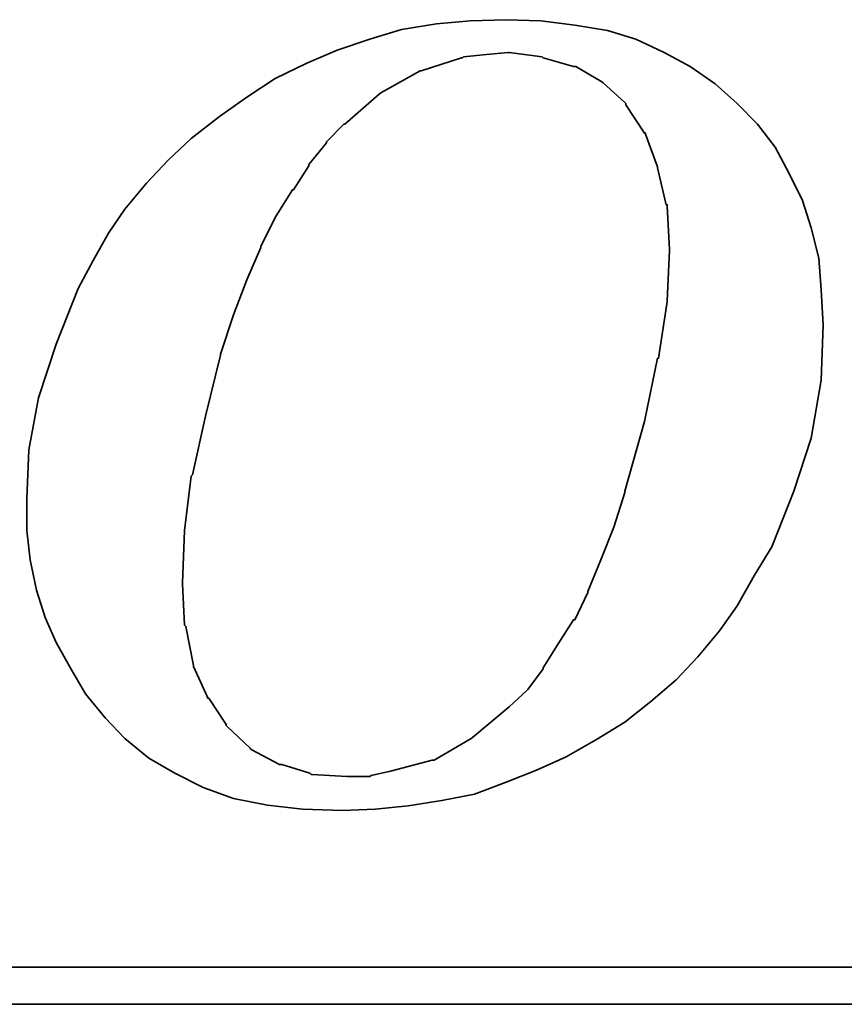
# Model space of a CAD drawing. Extents: x -276 to -48, y 63 to 198.
# Tile 42 of 48: x -98.08 to -96.29, y 124.05 to 126.18. Entities that reach past the tile are written whole.
import ezdxf

# ---------------------------------------------------------------- set-up
doc = ezdxf.new("R2010")
doc.units = 0
doc.header["$LTSCALE"] = 3
doc.header["$MEASUREMENT"] = 0
doc.layers.add('DIM', color=4, linetype='Continuous')
doc.layers.add('layer 1', color=7, linetype='Continuous')

# ---------------------------------------------------------------- blocks, each defined once
blk = doc.blocks.new('TBI MOTION logo(完整正式版)')
at = {"layer": 'layer 1', "color": 22, "lineweight": 35}
for points, knots in [([(35.79625, -6.98375), (35.79625, -6.98375), (36.23125, -7.43875), (36.23125, -7.43875), (36.23125, -7.43875), (36.23125, -7.43875), (36.75625, -7.87125), (36.75625, -7.87125), (36.75625, -7.87125), (36.75625, -7.87125), (37.33125, -8.20375), (37.33125, -8.20375), (37.33125, -8.20375), (37.33125, -8.20375), (37.95625, -8.51875), (37.95625, -8.51875), (37.95625, -8.51875), (37.95625, -8.51875), (38.62625, -8.75875), (38.62625, -8.75875), (38.62625, -8.75875), (38.62625, -8.75875), (39.37125, -8.90375), (39.37125, -8.90375), (39.37125, -8.90375), (39.37125, -8.90375), (40.14125, -8.99875), (40.14125, -8.99875), (40.14125, -8.99875), (40.14125, -8.99875), (41.02625, -9.02375), (41.02625, -9.02375), (41.02625, -9.02375), (41.02625, -9.02375), (41.74625, -8.99875), (41.74625, -8.99875), (41.74625, -8.99875), (41.74625, -8.99875), (42.46625, -8.92375), (42.46625, -8.92375), (42.46625, -8.92375), (42.46625, -8.92375), (43.21125, -8.80625), (43.21125, -8.80625), (43.21125, -8.80625), (43.21125, -8.80625), (43.93125, -8.66375), (43.93125, -8.66375), (43.93125, -8.66375), (43.93125, -8.66375), (44.62625, -8.39875), (44.62625, -8.39875), (44.62625, -8.39875), (44.62625, -8.39875), (45.29625, -8.13375), (45.29625, -8.13375), (45.29625, -8.13375), (45.29625, -8.13375), (45.94625, -7.84375), (45.94625, -7.84375), (45.94625, -7.84375), (45.94625, -7.84375), (46.61625, -7.46375), (46.61625, -7.46375), (46.61625, -7.46375), (46.61625, -7.46375), (47.24125, -7.07875), (47.24125, -7.07875), (47.24125, -7.07875), (47.24125, -7.07875), (47.81625, -6.62375), (47.81625, -6.62375), (47.81625, -6.62375), (47.81625, -6.62375), (48.36875, -6.14375), (48.36875, -6.14375), (48.36875, -6.14375), (48.36875, -6.14375), (48.84625, -5.64125), (48.84625, -5.64125), (48.84625, -5.64125), (48.84625, -5.64125), (49.32625, -5.06375), (49.32625, -5.06375), (49.32625, -5.06375), (49.32625, -5.06375), (49.71125, -4.51374), (49.71125, -4.51374), (49.71125, -4.51374), (49.71125, -4.51374), (50.09625, -3.83874), (50.09625, -3.83874), (50.09625, -3.83874), (50.09625, -3.83874), (50.48125, -3.21374), (50.48125, -3.21374), (50.48125, -3.21374), (50.48125, -3.21374), (50.96125, -1.99125), (50.96125, -1.99125), (50.96125, -1.99125), (50.96125, -1.99125), (51.34375, -0.81875), (51.34375, -0.81875), (51.34375, -0.81875), (51.34375, -0.81875), (51.56125, 0.45624), (51.56125, 0.45624), (51.56125, 0.45624), (51.56125, 0.45624), (51.60625, 1.67624), (51.60625, 1.67624), (51.60625, 1.67624), (51.60625, 1.67624), (51.56125, 2.44625), (51.56125, 2.44625), (51.56125, 2.44625), (51.56125, 2.44625), (51.51125, 3.14125), (51.51125, 3.14125), (51.51125, 3.14125), (51.51125, 3.14125), (51.34375, 3.81125), (51.34375, 3.81125), (51.34375, 3.81125), (51.34375, 3.81125), (51.15125, 4.41125), (51.15125, 4.41125), (51.15125, 4.41125), (51.15125, 4.41125), (50.86125, 5.01125), (50.86125, 5.01125), (50.86125, 5.01125), (50.86125, 5.01125), (50.55125, 5.58875), (50.55125, 5.58875), (50.55125, 5.58875), (50.55125, 5.58875), (50.16625, 6.09125), (50.16625, 6.09125), (50.16625, 6.09125), (50.16625, 6.09125), (49.71125, 6.54875), (49.71125, 6.54875), (49.71125, 6.54875), (49.71125, 6.54875), (49.23125, 6.98125), (49.23125, 6.98125), (49.23125, 6.98125), (49.23125, 6.98125), (48.67875, 7.36625), (48.67875, 7.36625), (48.67875, 7.36625), (48.67875, 7.36625), (48.10375, 7.67625), (48.10375, 7.67625), (48.10375, 7.67625), (48.10375, 7.67625), (47.48125, 7.96375), (47.48125, 7.96375), (47.48125, 7.96375), (47.48125, 7.96375), (46.85625, 8.15625), (46.85625, 8.15625), (46.85625, 8.15625), (46.85625, 8.15625), (46.13625, 8.27624), (46.13625, 8.27624), (46.13625, 8.27624), (46.13625, 8.27624), (45.39125, 8.37125), (45.39125, 8.37125), (45.39125, 8.37125), (45.39125, 8.37125), (44.62625, 8.39624), (44.62625, 8.39624), (44.62625, 8.39624), (44.62625, 8.39624), (43.83625, 8.37125), (43.83625, 8.37125), (43.83625, 8.37125), (43.83625, 8.37125), (43.09125, 8.30125), (43.09125, 8.30125), (43.09125, 8.30125), (43.09125, 8.30125), (42.32125, 8.18125), (42.32125, 8.18125), (42.32125, 8.18125), (42.32125, 8.18125), (41.62875, 7.96375), (41.62875, 7.96375), (41.62875, 7.96375), (41.62875, 7.96375), (40.90625, 7.72625), (40.90625, 7.72625), (40.90625, 7.72625), (40.90625, 7.72625), (40.23624, 7.43625), (40.23624, 7.43625), (40.23624, 7.43625), (40.23624, 7.43625), (39.54124, 7.10125), (39.54124, 7.10125), (39.54124, 7.10125), (39.54124, 7.10125), (38.91625, 6.69125), (38.91625, 6.69125), (38.91625, 6.69125), (38.91625, 6.69125), (38.31625, 6.26125), (38.31625, 6.26125), (38.31625, 6.26125), (38.31625, 6.26125), (37.69125, 5.78125), (37.69125, 5.78125), (37.69125, 5.78125), (37.69125, 5.78125), (37.18625, 5.30125), (37.18625, 5.30125), (37.18625, 5.30125), (37.18625, 5.30125), (36.70625, 4.79624), (36.70625, 4.79624), (36.70625, 4.79624), (36.70625, 4.79624), (36.23125, 4.22125), (36.23125, 4.22125), (36.23125, 4.22125), (36.23125, 4.22125), (35.87124, 3.69375), (35.87124, 3.69375), (35.87124, 3.69375), (35.87124, 3.69375), (35.53125, 3.09125), (35.53125, 3.09125), (35.53125, 3.09125), (35.53125, 3.09125), (35.19875, 2.47125), (35.19875, 2.47125), (35.19875, 2.47125), (35.19875, 2.47125), (34.71625, 1.24625), (34.71625, 1.24625), (34.71625, 1.24625), (34.71625, 1.24625), (34.33125, 0.06874), (34.33125, 0.06874), (34.33125, 0.06874), (34.33125, 0.06874), (34.11625, -1.07875), (34.11625, -1.07875), (34.11625, -1.07875), (34.11625, -1.07875), (34.07125, -2.15875), (34.07125, -2.15875), (34.07125, -2.15875), (34.07125, -2.15875), (34.07125, -2.85375), (34.07125, -2.85375), (34.07125, -2.85375), (34.07125, -2.85375), (34.14125, -3.50375), (34.14125, -3.50375), (34.14125, -3.50375), (34.14125, -3.50375), (34.28625, -4.17375), (34.28625, -4.17375), (34.28625, -4.17375), (34.28625, -4.17375), (34.47625, -4.77624), (34.47625, -4.77624), (34.47625, -4.77624), (34.47625, -4.77624), (34.71625, -5.32625), (34.71625, -5.32625), (34.71625, -5.32625), (34.71625, -5.32625), (35.05375, -5.92875), (35.05375, -5.92875), (35.05375, -5.92875), (35.05375, -5.92875), (35.36375, -6.45375), (35.36375, -6.45375), (35.36375, -6.45375), (35.36375, -6.45375), (35.79625, -6.98375), (35.79625, -6.98375)], [0, 0, 0, 0, 0.01388889, 0.01388889, 0.01388889, 0.01388889, 0.02777778, 0.02777778, 0.02777778, 0.02777778, 0.04166667, 0.04166667, 0.04166667, 0.04166667, 0.05555556, 0.05555556, 0.05555556, 0.05555556, 0.06944444, 0.06944444, 0.06944444, 0.06944444, 0.08333333, 0.08333333, 0.08333333, 0.08333333, 0.09722222, 0.09722222, 0.09722222, 0.09722222, 0.11111111, 0.11111111, 0.11111111, 0.11111111, 0.125, 0.125, 0.125, 0.125, 0.13888889, 0.13888889, 0.13888889, 0.13888889, 0.15277778, 0.15277778, 0.15277778, 0.15277778, 0.16666667, 0.16666667, 0.16666667, 0.16666667, 0.18055556, 0.18055556, 0.18055556, 0.18055556, 0.19444444, 0.19444444, 0.19444444, 0.19444444, 0.20833333, 0.20833333, 0.20833333, 0.20833333, 0.22222222, 0.22222222, 0.22222222, 0.22222222, 0.23611111, 0.23611111, 0.23611111, 0.23611111, 0.25, 0.25, 0.25, 0.25, 0.26388889, 0.26388889, 0.26388889, 0.26388889, 0.27777778, 0.27777778, 0.27777778, 0.27777778, 0.29166667, 0.29166667, 0.29166667, 0.29166667, 0.30555556, 0.30555556, 0.30555556, 0.30555556, 0.31944444, 0.31944444, 0.31944444, 0.31944444, 0.33333333, 0.33333333, 0.33333333, 0.33333333, 0.34722222, 0.34722222, 0.34722222, 0.34722222, 0.36111111, 0.36111111, 0.36111111, 0.36111111, 0.375, 0.375, 0.375, 0.375, 0.38888889, 0.38888889, 0.38888889, 0.38888889, 0.40277778, 0.40277778, 0.40277778, 0.40277778, 0.41666667, 0.41666667, 0.41666667, 0.41666667, 0.43055556, 0.43055556, 0.43055556, 0.43055556, 0.44444444, 0.44444444, 0.44444444, 0.44444444, 0.45833333, 0.45833333, 0.45833333, 0.45833333, 0.47222222, 0.47222222, 0.47222222, 0.47222222, 0.48611111, 0.48611111, 0.48611111, 0.48611111, 0.5, 0.5, 0.5, 0.5, 0.51388889, 0.51388889, 0.51388889, 0.51388889, 0.52777778, 0.52777778, 0.52777778, 0.52777778, 0.54166667, 0.54166667, 0.54166667, 0.54166667, 0.55555556, 0.55555556, 0.55555556, 0.55555556, 0.56944444, 0.56944444, 0.56944444, 0.56944444, 0.58333333, 0.58333333, 0.58333333, 0.58333333, 0.59722222, 0.59722222, 0.59722222, 0.59722222, 0.61111111, 0.61111111, 0.61111111, 0.61111111, 0.625, 0.625, 0.625, 0.625, 0.63888889, 0.63888889, 0.63888889, 0.63888889, 0.65277778, 0.65277778, 0.65277778, 0.65277778, 0.66666667, 0.66666667, 0.66666667, 0.66666667, 0.68055556, 0.68055556, 0.68055556, 0.68055556, 0.69444444, 0.69444444, 0.69444444, 0.69444444, 0.70833333, 0.70833333, 0.70833333, 0.70833333, 0.72222222, 0.72222222, 0.72222222, 0.72222222, 0.73611111, 0.73611111, 0.73611111, 0.73611111, 0.75, 0.75, 0.75, 0.75, 0.76388889, 0.76388889, 0.76388889, 0.76388889, 0.77777778, 0.77777778, 0.77777778, 0.77777778, 0.79166667, 0.79166667, 0.79166667, 0.79166667, 0.80555556, 0.80555556, 0.80555556, 0.80555556, 0.81944444, 0.81944444, 0.81944444, 0.81944444, 0.83333333, 0.83333333, 0.83333333, 0.83333333, 0.84722222, 0.84722222, 0.84722222, 0.84722222, 0.86111111, 0.86111111, 0.86111111, 0.86111111, 0.875, 0.875, 0.875, 0.875, 0.88888889, 0.88888889, 0.88888889, 0.88888889, 0.90277778, 0.90277778, 0.90277778, 0.90277778, 0.91666667, 0.91666667, 0.91666667, 0.91666667, 0.93055556, 0.93055556, 0.93055556, 0.93055556, 0.94444444, 0.94444444, 0.94444444, 0.94444444, 0.95833333, 0.95833333, 0.95833333, 0.95833333, 0.97222222, 0.97222222, 0.97222222, 0.97222222, 0.98611111, 0.98611111, 0.98611111, 0.98611111, 1, 1, 1, 1]), ([(38.33875, 1.03124), (38.33875, 1.03124), (38.62625, 1.89625), (38.62625, 1.89625), (38.62625, 1.89625), (38.62625, 1.89625), (38.91625, 2.66375), (38.91625, 2.66375), (38.91625, 2.66375), (38.91625, 2.66375), (39.22625, 3.38125), (39.22625, 3.38125), (39.22625, 3.38125), (39.22625, 3.38125), (39.22625, 3.40624), (39.22625, 3.40624), (39.22625, 3.40624), (39.22625, 3.40624), (39.56124, 4.07624), (39.56124, 4.07624), (39.56124, 4.07624), (39.56124, 4.07624), (39.92125, 4.65125), (39.92125, 4.65125), (39.92125, 4.65125), (39.92125, 4.65125), (39.94625, 4.65125), (39.94625, 4.65125), (39.94625, 4.65125), (39.94625, 4.65125), (40.28125, 5.17875), (40.28125, 5.17875), (40.28125, 5.17875), (40.28125, 5.17875), (40.28125, 5.20375), (40.28125, 5.20375), (40.28125, 5.20375), (40.28125, 5.20375), (40.66875, 5.68625), (40.66875, 5.68625), (40.66875, 5.68625), (40.66875, 5.68625), (40.66875, 5.70625), (40.66875, 5.70625), (40.66875, 5.70625), (40.66875, 5.70625), (41.05124, 6.09125), (41.05124, 6.09125), (41.05124, 6.09125), (41.05124, 6.09125), (41.07625, 6.09125), (41.07625, 6.09125), (41.07625, 6.09125), (41.07625, 6.09125), (41.84125, 6.76625), (41.84125, 6.76625), (41.84125, 6.76625), (41.84125, 6.76625), (41.86625, 6.78625), (41.86625, 6.78625), (41.86625, 6.78625), (41.86625, 6.78625), (42.73125, 7.26624), (42.73125, 7.26624), (42.73125, 7.26624), (42.73125, 7.26624), (42.75625, 7.26624), (42.75625, 7.26624), (42.75625, 7.26624), (42.75625, 7.26624), (43.18625, 7.41125), (43.18625, 7.41125), (43.18625, 7.41125), (43.18625, 7.41125), (43.64125, 7.55625), (43.64125, 7.55625), (43.64125, 7.55625), (43.64125, 7.55625), (43.66625, 7.55625), (43.66625, 7.55625), (43.66625, 7.55625), (43.66625, 7.55625), (43.69125, 7.58124), (43.69125, 7.58124), (43.69125, 7.58124), (43.69125, 7.58124), (44.19125, 7.62625), (44.19125, 7.62625), (44.19125, 7.62625), (44.19125, 7.62625), (44.67125, 7.67625), (44.67125, 7.67625), (44.67125, 7.67625), (44.67125, 7.67625), (44.69625, 7.67625), (44.69625, 7.67625), (44.69625, 7.67625), (44.69625, 7.67625), (45.41875, 7.58124), (45.41875, 7.58124), (45.41875, 7.58124), (45.41875, 7.58124), (45.44125, 7.55625), (45.44125, 7.55625), (45.44125, 7.55625), (45.44125, 7.55625), (46.11125, 7.36625), (46.11125, 7.36625), (46.11125, 7.36625), (46.11125, 7.36625), (46.13625, 7.36625), (46.13625, 7.36625), (46.13625, 7.36625), (46.13625, 7.36625), (46.15875, 7.36625), (46.15875, 7.36625), (46.15875, 7.36625), (46.15875, 7.36625), (46.73625, 7.02624), (46.73625, 7.02624), (46.73625, 7.02624), (46.73625, 7.02624), (46.76125, 7.00624), (46.76125, 7.00624), (46.76125, 7.00624), (46.76125, 7.00624), (47.24125, 6.57124), (47.24125, 6.57124), (47.24125, 6.57124), (47.24125, 6.57124), (47.26625, 6.54875), (47.26625, 6.54875), (47.26625, 6.54875), (47.26625, 6.54875), (47.26625, 6.52375), (47.26625, 6.52375), (47.26625, 6.52375), (47.26625, 6.52375), (47.67375, 5.89875), (47.67375, 5.89875), (47.67375, 5.89875), (47.67375, 5.89875), (47.69625, 5.89875), (47.69625, 5.89875), (47.69625, 5.89875), (47.69625, 5.89875), (47.69625, 5.87625), (47.69625, 5.87625), (47.69625, 5.87625), (47.69625, 5.87625), (47.96125, 5.15625), (47.96125, 5.15625), (47.96125, 5.15625), (47.96125, 5.15625), (47.96125, 5.13125), (47.96125, 5.13125), (47.96125, 5.13125), (47.96125, 5.13125), (48.15125, 4.31875), (48.15125, 4.31875), (48.15125, 4.31875), (48.15125, 4.31875), (48.17625, 4.31875), (48.17625, 4.31875), (48.17625, 4.31875), (48.17625, 4.31875), (48.17625, 4.29125), (48.17625, 4.29125), (48.17625, 4.29125), (48.17625, 4.29125), (48.22625, 3.33125), (48.22625, 3.33125), (48.22625, 3.33125), (48.22625, 3.33125), (48.22625, 3.30875), (48.22625, 3.30875), (48.22625, 3.30875), (48.22625, 3.30875), (48.17625, 2.20624), (48.17625, 2.20624), (48.17625, 2.20624), (48.17625, 2.20624), (48.17625, 2.18124), (48.17625, 2.18124), (48.17625, 2.18124), (48.17625, 2.18124), (47.98375, 0.93624), (47.98375, 0.93624), (47.98375, 0.93624), (47.98375, 0.93624), (47.96125, 0.93624), (47.96125, 0.93624), (47.96125, 0.93624), (47.96125, 0.93624), (47.67375, -0.45874), (47.67375, -0.45874), (47.67375, -0.45874), (47.67375, -0.45874), (47.24125, -1.99125), (47.24125, -1.99125), (47.24125, -1.99125), (47.24125, -1.99125), (47.24125, -2.01874), (47.24125, -2.01874), (47.24125, -2.01874), (47.24125, -2.01874), (47.00125, -2.78375), (47.00125, -2.78375), (47.00125, -2.78375), (47.00125, -2.78375), (46.71125, -3.50375), (46.71125, -3.50375), (46.71125, -3.50375), (46.71125, -3.50375), (46.42625, -4.19875), (46.42625, -4.19875), (46.42625, -4.19875), (46.42625, -4.19875), (46.42625, -4.22375), (46.42625, -4.22375), (46.42625, -4.22375), (46.42625, -4.22375), (46.13625, -4.82374), (46.13625, -4.82374), (46.13625, -4.82374), (46.13625, -4.82374), (46.11125, -4.82374), (46.11125, -4.82374), (46.11125, -4.82374), (46.11125, -4.82374), (45.77625, -5.35125), (45.77625, -5.35125), (45.77625, -5.35125), (45.77625, -5.35125), (45.44125, -5.87875), (45.44125, -5.87875), (45.44125, -5.87875), (45.44125, -5.87875), (45.44125, -5.90375), (45.44125, -5.90375), (45.44125, -5.90375), (45.44125, -5.90375), (45.10625, -6.35875), (45.10625, -6.35875), (45.10625, -6.35875), (45.10625, -6.35875), (45.08125, -6.38375), (45.08125, -6.38375), (45.08125, -6.38375), (45.08125, -6.38375), (44.69625, -6.74375), (44.69625, -6.74375), (44.69625, -6.74375), (44.69625, -6.74375), (43.88375, -7.41625), (43.88375, -7.41625), (43.88375, -7.41625), (43.88375, -7.41625), (43.85625, -7.43875), (43.85625, -7.43875), (43.85625, -7.43875), (43.85625, -7.43875), (43.04125, -7.91875), (43.04125, -7.91875), (43.04125, -7.91875), (43.04125, -7.91875), (43.01625, -7.91875), (43.01625, -7.91875), (43.01625, -7.91875), (43.01625, -7.91875), (42.99625, -7.91875), (42.99625, -7.91875), (42.99625, -7.91875), (42.99625, -7.91875), (42.08125, -8.15875), (42.08125, -8.15875), (42.08125, -8.15875), (42.08125, -8.15875), (41.65125, -8.25625), (41.65125, -8.25625), (41.65125, -8.25625), (41.65125, -8.25625), (41.62875, -8.27875), (41.62875, -8.27875), (41.62875, -8.27875), (41.62875, -8.27875), (41.60125, -8.27875), (41.60125, -8.27875), (41.60125, -8.27875), (41.60125, -8.27875), (41.12125, -8.27875), (41.12125, -8.27875), (41.12125, -8.27875), (41.12125, -8.27875), (40.35624, -8.23125), (40.35624, -8.23125), (40.35624, -8.23125), (40.35624, -8.23125), (40.33125, -8.23125), (40.33125, -8.23125), (40.33125, -8.23125), (40.33125, -8.23125), (40.30625, -8.20375), (40.30625, -8.20375), (40.30625, -8.20375), (40.30625, -8.20375), (39.68375, -8.01375), (39.68375, -8.01375), (39.68375, -8.01375), (39.68375, -8.01375), (39.66124, -8.01375), (39.66124, -8.01375), (39.66124, -8.01375), (39.66124, -8.01375), (39.63625, -8.01375), (39.63625, -8.01375), (39.63625, -8.01375), (39.63625, -8.01375), (39.01125, -7.67875), (39.01125, -7.67875), (39.01125, -7.67875), (39.01125, -7.67875), (38.98875, -7.65375), (38.98875, -7.65375), (38.98875, -7.65375), (38.98875, -7.65375), (38.48625, -7.17375), (38.48625, -7.17375), (38.48625, -7.17375), (38.48625, -7.17375), (38.45875, -7.14875), (38.45875, -7.14875), (38.45875, -7.14875), (38.45875, -7.14875), (38.45875, -7.12875), (38.45875, -7.12875), (38.45875, -7.12875), (38.45875, -7.12875), (38.07625, -6.54875), (38.07625, -6.54875), (38.07625, -6.54875), (38.07625, -6.54875), (38.05125, -6.54875), (38.05125, -6.54875), (38.05125, -6.54875), (38.05125, -6.54875), (38.05125, -6.52875), (38.05125, -6.52875), (38.05125, -6.52875), (38.05125, -6.52875), (37.74125, -5.85375), (37.74125, -5.85375), (37.74125, -5.85375), (37.74125, -5.85375), (37.74125, -5.82875), (37.74125, -5.82875), (37.74125, -5.82875), (37.74125, -5.82875), (37.57375, -4.96875), (37.57375, -4.96875), (37.57375, -4.96875), (37.57375, -4.96875), (37.54625, -4.94375), (37.54625, -4.94375), (37.54625, -4.94375), (37.54625, -4.94375), (37.50125, -4.03375), (37.50125, -4.03375), (37.50125, -4.03375), (37.50125, -4.03375), (37.50125, -4.00875), (37.50125, -4.00875), (37.50125, -4.00875), (37.50125, -4.00875), (37.54625, -2.85375), (37.54625, -2.85375), (37.54625, -2.85375), (37.54625, -2.85375), (37.69125, -1.65875), (37.69125, -1.65875), (37.69125, -1.65875), (37.69125, -1.65875), (37.71624, -1.63375), (37.71624, -1.63375), (37.71624, -1.63375), (37.71624, -1.63375), (38.00375, -0.33875), (38.00375, -0.33875), (38.00375, -0.33875), (38.00375, -0.33875), (38.33875, 1.00624), (38.33875, 1.00624), (38.33875, 1.00624), (38.33875, 1.00624), (38.33875, 1.03124), (38.33875, 1.03124)], [0, 0, 0, 0, 0.01010101, 0.01010101, 0.01010101, 0.01010101, 0.02020202, 0.02020202, 0.02020202, 0.02020202, 0.03030303, 0.03030303, 0.03030303, 0.03030303, 0.04040404, 0.04040404, 0.04040404, 0.04040404, 0.05050505, 0.05050505, 0.05050505, 0.05050505, 0.06060606, 0.06060606, 0.06060606, 0.06060606, 0.07070707, 0.07070707, 0.07070707, 0.07070707, 0.08080808, 0.08080808, 0.08080808, 0.08080808, 0.09090909, 0.09090909, 0.09090909, 0.09090909, 0.1010101, 0.1010101, 0.1010101, 0.1010101, 0.11111111, 0.11111111, 0.11111111, 0.11111111, 0.12121212, 0.12121212, 0.12121212, 0.12121212, 0.13131313, 0.13131313, 0.13131313, 0.13131313, 0.14141414, 0.14141414, 0.14141414, 0.14141414, 0.15151515, 0.15151515, 0.15151515, 0.15151515, 0.16161616, 0.16161616, 0.16161616, 0.16161616, 0.17171717, 0.17171717, 0.17171717, 0.17171717, 0.18181818, 0.18181818, 0.18181818, 0.18181818, 0.19191919, 0.19191919, 0.19191919, 0.19191919, 0.2020202, 0.2020202, 0.2020202, 0.2020202, 0.21212121, 0.21212121, 0.21212121, 0.21212121, 0.22222222, 0.22222222, 0.22222222, 0.22222222, 0.23232323, 0.23232323, 0.23232323, 0.23232323, 0.24242424, 0.24242424, 0.24242424, 0.24242424, 0.25252525, 0.25252525, 0.25252525, 0.25252525, 0.26262626, 0.26262626, 0.26262626, 0.26262626, 0.27272727, 0.27272727, 0.27272727, 0.27272727, 0.28282828, 0.28282828, 0.28282828, 0.28282828, 0.29292929, 0.29292929, 0.29292929, 0.29292929, 0.3030303, 0.3030303, 0.3030303, 0.3030303, 0.31313131, 0.31313131, 0.31313131, 0.31313131, 0.32323232, 0.32323232, 0.32323232, 0.32323232, 0.33333333, 0.33333333, 0.33333333, 0.33333333, 0.34343434, 0.34343434, 0.34343434, 0.34343434, 0.35353535, 0.35353535, 0.35353535, 0.35353535, 0.36363636, 0.36363636, 0.36363636, 0.36363636, 0.37373737, 0.37373737, 0.37373737, 0.37373737, 0.38383838, 0.38383838, 0.38383838, 0.38383838, 0.39393939, 0.39393939, 0.39393939, 0.39393939, 0.4040404, 0.4040404, 0.4040404, 0.4040404, 0.41414141, 0.41414141, 0.41414141, 0.41414141, 0.42424242, 0.42424242, 0.42424242, 0.42424242, 0.43434343, 0.43434343, 0.43434343, 0.43434343, 0.44444444, 0.44444444, 0.44444444, 0.44444444, 0.45454545, 0.45454545, 0.45454545, 0.45454545, 0.46464646, 0.46464646, 0.46464646, 0.46464646, 0.47474747, 0.47474747, 0.47474747, 0.47474747, 0.48484848, 0.48484848, 0.48484848, 0.48484848, 0.49494949, 0.49494949, 0.49494949, 0.49494949, 0.50505051, 0.50505051, 0.50505051, 0.50505051, 0.51515152, 0.51515152, 0.51515152, 0.51515152, 0.52525253, 0.52525253, 0.52525253, 0.52525253, 0.53535354, 0.53535354, 0.53535354, 0.53535354, 0.54545455, 0.54545455, 0.54545455, 0.54545455, 0.55555556, 0.55555556, 0.55555556, 0.55555556, 0.56565657, 0.56565657, 0.56565657, 0.56565657, 0.57575758, 0.57575758, 0.57575758, 0.57575758, 0.58585859, 0.58585859, 0.58585859, 0.58585859, 0.5959596, 0.5959596, 0.5959596, 0.5959596, 0.60606061, 0.60606061, 0.60606061, 0.60606061, 0.61616162, 0.61616162, 0.61616162, 0.61616162, 0.62626263, 0.62626263, 0.62626263, 0.62626263, 0.63636364, 0.63636364, 0.63636364, 0.63636364, 0.64646465, 0.64646465, 0.64646465, 0.64646465, 0.65656566, 0.65656566, 0.65656566, 0.65656566, 0.66666667, 0.66666667, 0.66666667, 0.66666667, 0.67676768, 0.67676768, 0.67676768, 0.67676768, 0.68686869, 0.68686869, 0.68686869, 0.68686869, 0.6969697, 0.6969697, 0.6969697, 0.6969697, 0.70707071, 0.70707071, 0.70707071, 0.70707071, 0.71717172, 0.71717172, 0.71717172, 0.71717172, 0.72727273, 0.72727273, 0.72727273, 0.72727273, 0.73737374, 0.73737374, 0.73737374, 0.73737374, 0.74747475, 0.74747475, 0.74747475, 0.74747475, 0.75757576, 0.75757576, 0.75757576, 0.75757576, 0.76767677, 0.76767677, 0.76767677, 0.76767677, 0.77777778, 0.77777778, 0.77777778, 0.77777778, 0.78787879, 0.78787879, 0.78787879, 0.78787879, 0.7979798, 0.7979798, 0.7979798, 0.7979798, 0.80808081, 0.80808081, 0.80808081, 0.80808081, 0.81818182, 0.81818182, 0.81818182, 0.81818182, 0.82828283, 0.82828283, 0.82828283, 0.82828283, 0.83838384, 0.83838384, 0.83838384, 0.83838384, 0.84848485, 0.84848485, 0.84848485, 0.84848485, 0.85858586, 0.85858586, 0.85858586, 0.85858586, 0.86868687, 0.86868687, 0.86868687, 0.86868687, 0.87878788, 0.87878788, 0.87878788, 0.87878788, 0.88888889, 0.88888889, 0.88888889, 0.88888889, 0.8989899, 0.8989899, 0.8989899, 0.8989899, 0.90909091, 0.90909091, 0.90909091, 0.90909091, 0.91919192, 0.91919192, 0.91919192, 0.91919192, 0.92929293, 0.92929293, 0.92929293, 0.92929293, 0.93939394, 0.93939394, 0.93939394, 0.93939394, 0.94949495, 0.94949495, 0.94949495, 0.94949495, 0.95959596, 0.95959596, 0.95959596, 0.95959596, 0.96969697, 0.96969697, 0.96969697, 0.96969697, 0.97979798, 0.97979798, 0.97979798, 0.97979798, 0.98989899, 0.98989899, 0.98989899, 0.98989899, 1, 1, 1, 1]), ([(75.90875, -9.47875), (75.90875, -9.47875), (75.90875, -12.28625), (75.90875, -12.28625), (75.90875, -12.28625), (75.90875, -12.28625), (75.90875, -12.47875), (75.90875, -12.47875), (75.90875, -12.47875), (75.90875, -12.47875), (75.71625, -12.47875), (75.71625, -12.47875), (75.71625, -12.47875), (75.71625, -12.47875), (-88.32875, -12.47875), (-88.32875, -12.47875), (-88.32875, -12.47875), (-88.32875, -12.47875), (-88.32875, -13.29375), (-88.32875, -13.29375), (-88.32875, -13.29375), (-88.32875, -13.29375), (82.89125, -13.29375), (82.89125, -13.29375), (82.89125, -13.29375), (82.89125, -13.29375), (75.90875, -9.47875), (75.90875, -9.47875)], [0, 0, 0, 0, 0.14285714, 0.14285714, 0.14285714, 0.14285714, 0.28571429, 0.28571429, 0.28571429, 0.28571429, 0.42857143, 0.42857143, 0.42857143, 0.42857143, 0.57142857, 0.57142857, 0.57142857, 0.57142857, 0.71428571, 0.71428571, 0.71428571, 0.71428571, 0.85714286, 0.85714286, 0.85714286, 0.85714286, 1, 1, 1, 1])]:
    blk.add_open_spline(points, degree=3, knots=knots, dxfattribs=at)

msp = doc.modelspace()

# ---------------------------------------------------------------- block references
at = {"layer": 'DIM', "color": 7, "xscale": 0.0985374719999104, "yscale": 0.0985374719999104, "zscale": 0.0985374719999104}
msp.add_blockref('TBI MOTION logo(完整正式版)', (-101.4176, 125.3561), dxfattribs=at)

doc.saveas('drawing.dxf')
